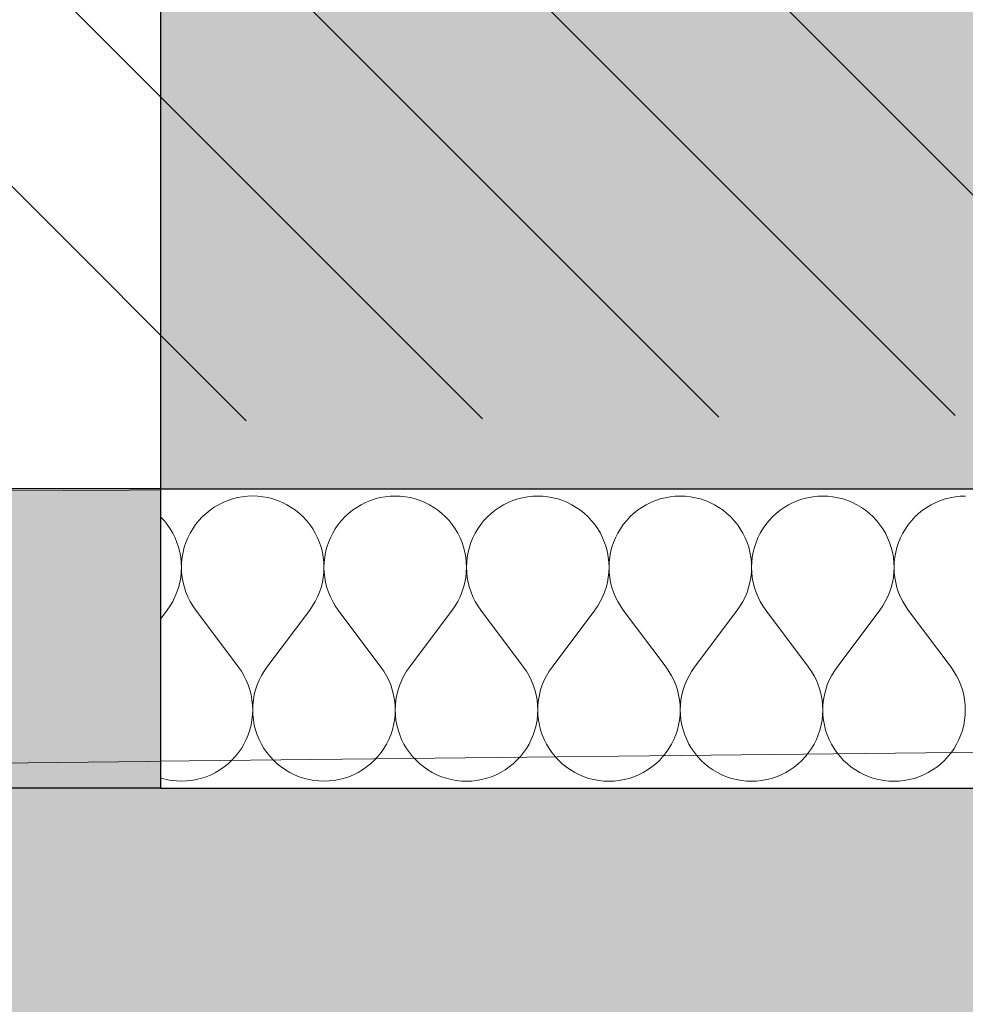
# Model space of a CAD drawing. Header units: millimetres. Extents: x -40276 to 214973, y -147941 to 35228.
# Tile 156 of 256: x -4772 to -4267, y 75 to 601. Entities that reach past the tile are written whole.
import ezdxf

# ---------------------------------------------------------------- set-up
doc = ezdxf.new("R2010")
doc.units = ezdxf.units.MM
doc.header["$MEASUREMENT"] = 0
doc.linetypes.add('Wipeout_Contour', pattern=[1000, 0, -1000])
doc.linetypes.add('Čerchovaná', pattern=[450, 200, -117.5, 15, -117.5])
for name, color, linetype in [('1._POHLED ZÁPADNÍ_2_0_plochy', 7, 'Continuous'), ('1._POHLED ZÁPADNÍ_2_2D prvky - obecné', 7, 'Continuous'), ('1._POHLED ZÁPADNÍ_2_akustické prvky', 7, 'Continuous'), ('1._POHLED ZÁPADNÍ_2_BT_ortho', 7, 'Continuous'), ('1._POHLED ZÁPADNÍ_2_Nové_Konstrukce - nosné', 7, 'Continuous'), ('1._POHLED ZÁPADNÍ_2_Nové_Výplně – Řezové', 7, 'Continuous'), ('1._POHLED ZÁPADNÍ_2_Nové_VÝTAH VAR 1', 7, 'Continuous'), ('1._POHLED ZÁPADNÍ_2_Výplně – Řezové', 7, 'Continuous')]:
    doc.layers.add(name, color=color, linetype=linetype)

# ---------------------------------------------------------------- blocks, each defined once
blk = doc.blocks.new('*X10', base_point=(-42174.69, -26223.67))
at = {"layer": '1._POHLED ZÁPADNÍ_2_Nové_Výplně – Řezové', "color": 21, "linetype": 'Continuous', "lineweight": 20, "true_color": 0xffaaaa}
for p, q in [((-4665.83, 342.17), (-4668.17, 340.78)), ((-4663.4, 343.38), (-4665.83, 342.17)), ((-4660.88, 344.43), (-4663.4, 343.38)), ((-4658.3, 345.28), (-4660.88, 344.43)), ((-4655.67, 345.96), (-4658.3, 345.28)), ((-4652.99, 346.44), (-4655.67, 345.96)), ((-4650.28, 346.73), (-4652.99, 346.44)), ((-4647.57, 346.83), (-4650.28, 346.73)), ((-4644.85, 346.73), (-4647.57, 346.83)), ((-4642.14, 346.44), (-4644.85, 346.73)), ((-4639.46, 345.95), (-4642.14, 346.44)), ((-4636.83, 345.28), (-4639.46, 345.95)), ((-4634.25, 344.42), (-4636.83, 345.28)), ((-4631.73, 343.38), (-4634.25, 344.42)), ((-4629.3, 342.16), (-4631.73, 343.38)), ((-4626.96, 340.77), (-4629.3, 342.16)), ((-4589.64, 342.16), (-4591.98, 340.77)), ((-4587.21, 343.37), (-4589.64, 342.16)), ((-4584.69, 344.41), (-4587.21, 343.37)), ((-4582.11, 345.27), (-4584.69, 344.41)), ((-4579.48, 345.95), (-4582.11, 345.27)), ((-4576.8, 346.43), (-4579.48, 345.95)), ((-4574.09, 346.72), (-4576.8, 346.43)), ((-4571.38, 346.82), (-4574.09, 346.72)), ((-4568.66, 346.72), (-4571.38, 346.82)), ((-4565.95, 346.43), (-4568.66, 346.72)), ((-4563.27, 345.94), (-4565.95, 346.43)), ((-4560.64, 345.27), (-4563.27, 345.94)), ((-4558.06, 344.41), (-4560.64, 345.27)), ((-4555.54, 343.37), (-4558.06, 344.41)), ((-4553.11, 342.15), (-4555.54, 343.37)), ((-4550.77, 340.76), (-4553.11, 342.15)), ((-4513.45, 342.14), (-4515.79, 340.75)), ((-4511.02, 343.36), (-4513.45, 342.14)), ((-4508.5, 344.4), (-4511.02, 343.36)), ((-4505.92, 345.26), (-4508.5, 344.4)), ((-4503.29, 345.93), (-4505.92, 345.26)), ((-4500.61, 346.42), (-4503.29, 345.93)), ((-4497.9, 346.71), (-4500.61, 346.42)), ((-4495.18, 346.8), (-4497.9, 346.71)), ((-4492.47, 346.71), (-4495.18, 346.8)), ((-4489.76, 346.42), (-4492.47, 346.71)), ((-4487.08, 345.93), (-4489.76, 346.42)), ((-4484.45, 345.26), (-4487.08, 345.93)), ((-4481.87, 344.4), (-4484.45, 345.26)), ((-4479.35, 343.36), (-4481.87, 344.4)), ((-4476.92, 342.14), (-4479.35, 343.36)), ((-4474.58, 340.75), (-4476.92, 342.14)), ((-4437.26, 342.13), (-4439.6, 340.74)), ((-4434.83, 343.35), (-4437.26, 342.13)), ((-4432.31, 344.39), (-4434.83, 343.35)), ((-4429.73, 345.25), (-4432.31, 344.39)), ((-4427.1, 345.92), (-4429.73, 345.25)), ((-4424.42, 346.41), (-4427.1, 345.92)), ((-4421.71, 346.7), (-4424.42, 346.41)), ((-4418.99, 346.79), (-4421.71, 346.7)), ((-4416.28, 346.69), (-4418.99, 346.79)), ((-4413.57, 346.4), (-4416.28, 346.69)), ((-4410.89, 345.92), (-4413.57, 346.4)), ((-4408.26, 345.25), (-4410.89, 345.92)), ((-4405.68, 344.39), (-4408.26, 345.25)), ((-4403.16, 343.34), (-4405.68, 344.39)), ((-4400.73, 342.13), (-4403.16, 343.34)), ((-4398.39, 340.74), (-4400.73, 342.13)), ((-4361.07, 342.12), (-4363.41, 340.73)), ((-4358.64, 343.34), (-4361.07, 342.12)), ((-4356.12, 344.38), (-4358.64, 343.34)), ((-4353.54, 345.24), (-4356.12, 344.38)), ((-4350.91, 345.91), (-4353.54, 345.24)), ((-4348.23, 346.39), (-4350.91, 345.91)), ((-4345.52, 346.68), (-4348.23, 346.39)), ((-4342.8, 346.78), (-4345.52, 346.68)), ((-4340.09, 346.68), (-4342.8, 346.78)), ((-4337.38, 346.39), (-4340.09, 346.68)), ((-4334.7, 345.91), (-4337.38, 346.39)), ((-4332.07, 345.23), (-4334.7, 345.91)), ((-4329.49, 344.37), (-4332.07, 345.23)), ((-4326.97, 343.33), (-4329.49, 344.37)), ((-4324.54, 342.11), (-4326.97, 343.33)), ((-4322.2, 340.73), (-4324.54, 342.11)), ((-4284.88, 342.11), (-4287.22, 340.72)), ((-4282.45, 343.33), (-4284.88, 342.11)), ((-4279.93, 344.37), (-4282.45, 343.33)), ((-4277.35, 345.23), (-4279.93, 344.37)), ((-4274.71, 345.9), (-4277.35, 345.23)), ((-4272.04, 346.38), (-4274.71, 345.9)), ((-4269.33, 346.67), (-4272.04, 346.38)), ((-4266.61, 346.77), (-4269.33, 346.67)), ((-4672.52, 337.52), (-4674.51, 335.67)), ((-4670.4, 339.23), (-4672.52, 337.52)), ((-4668.17, 340.78), (-4670.4, 339.23)), ((-4624.73, 339.22), (-4626.96, 340.77)), ((-4622.61, 337.51), (-4624.73, 339.22)), ((-4620.62, 335.66), (-4622.61, 337.51)), ((-4596.33, 337.51), (-4598.32, 335.65)), ((-4594.21, 339.21), (-4596.33, 337.51)), ((-4591.98, 340.77), (-4594.21, 339.21)), ((-4548.54, 339.21), (-4550.77, 340.76)), ((-4546.42, 337.5), (-4548.54, 339.21)), ((-4544.43, 335.65), (-4546.42, 337.5)), ((-4520.14, 337.5), (-4522.13, 335.64)), ((-4518.02, 339.2), (-4520.14, 337.5)), ((-4515.79, 340.75), (-4518.02, 339.2)), ((-4472.35, 339.2), (-4474.58, 340.75)), ((-4470.23, 337.49), (-4472.35, 339.2)), ((-4468.24, 335.63), (-4470.23, 337.49)), ((-4443.95, 337.48), (-4445.94, 335.63)), ((-4441.83, 339.19), (-4443.95, 337.48)), ((-4439.6, 340.74), (-4441.83, 339.19)), ((-4396.16, 339.18), (-4398.39, 340.74)), ((-4394.04, 337.48), (-4396.16, 339.18)), ((-4392.05, 335.62), (-4394.04, 337.48)), ((-4367.76, 337.47), (-4369.75, 335.62)), ((-4365.64, 339.18), (-4367.76, 337.47)), ((-4363.41, 340.73), (-4365.64, 339.18)), ((-4319.97, 339.17), (-4322.2, 340.73)), ((-4317.85, 337.46), (-4319.97, 339.17)), ((-4315.86, 335.61), (-4317.85, 337.46)), ((-4291.57, 337.46), (-4293.56, 335.61)), ((-4289.45, 339.17), (-4291.57, 337.46)), ((-4287.22, 340.72), (-4289.45, 339.17)), ((-4696.81, 335.67), (-4696.91, 335.76)), ((-4694.96, 333.68), (-4696.81, 335.67)), ((-4693.25, 331.56), (-4694.96, 333.68)), ((-4691.7, 329.32), (-4693.25, 331.56)), ((-4678.07, 331.56), (-4679.62, 329.32)), ((-4676.37, 333.67), (-4678.07, 331.56)), ((-4674.51, 335.67), (-4676.37, 333.67)), ((-4618.77, 333.66), (-4620.62, 335.66)), ((-4617.06, 331.55), (-4618.77, 333.66)), ((-4615.51, 329.31), (-4617.06, 331.55)), ((-4601.88, 331.54), (-4603.43, 329.31)), ((-4600.18, 333.66), (-4601.88, 331.54)), ((-4598.32, 335.65), (-4600.18, 333.66)), ((-4542.58, 333.65), (-4544.43, 335.65)), ((-4540.87, 331.53), (-4542.58, 333.65)), ((-4539.32, 329.3), (-4540.87, 331.53)), ((-4525.69, 331.53), (-4527.24, 329.3)), ((-4523.99, 333.65), (-4525.69, 331.53)), ((-4522.13, 335.64), (-4523.99, 333.65)), ((-4466.39, 333.64), (-4468.24, 335.63)), ((-4464.68, 331.52), (-4466.39, 333.64)), ((-4463.13, 329.29), (-4464.68, 331.52)), ((-4449.5, 331.52), (-4451.05, 329.28)), ((-4447.8, 333.64), (-4449.5, 331.52)), ((-4445.94, 335.63), (-4447.8, 333.64)), ((-4390.2, 333.63), (-4392.05, 335.62)), ((-4388.49, 331.51), (-4390.2, 333.63)), ((-4386.94, 329.27), (-4388.49, 331.51)), ((-4373.31, 331.51), (-4374.86, 329.27)), ((-4371.61, 333.63), (-4373.31, 331.51)), ((-4369.75, 335.62), (-4371.61, 333.63)), ((-4314.01, 333.62), (-4315.86, 335.61)), ((-4312.3, 331.5), (-4314.01, 333.62)), ((-4310.75, 329.26), (-4312.3, 331.5)), ((-4297.12, 331.5), (-4298.67, 329.26)), ((-4295.41, 333.62), (-4297.12, 331.5)), ((-4293.56, 335.61), (-4295.41, 333.62)), ((-4690.32, 326.98), (-4691.7, 329.32)), ((-4689.1, 324.55), (-4690.32, 326.98)), ((-4681.01, 326.98), (-4682.23, 324.55)), ((-4679.62, 329.32), (-4681.01, 326.98)), ((-4614.13, 326.97), (-4615.51, 329.31)), ((-4612.91, 324.54), (-4614.13, 326.97)), ((-4604.82, 326.97), (-4606.04, 324.54)), ((-4603.43, 329.31), (-4604.82, 326.97)), ((-4537.94, 326.96), (-4539.32, 329.3)), ((-4536.72, 324.52), (-4537.94, 326.96)), ((-4528.63, 326.96), (-4529.85, 324.52)), ((-4527.24, 329.3), (-4528.63, 326.96)), ((-4461.74, 326.95), (-4463.13, 329.29)), ((-4460.53, 324.51), (-4461.74, 326.95)), ((-4452.44, 326.94), (-4453.66, 324.51)), ((-4451.05, 329.28), (-4452.44, 326.94)), ((-4385.55, 326.93), (-4386.94, 329.27)), ((-4384.34, 324.5), (-4385.55, 326.93)), ((-4376.25, 326.93), (-4377.47, 324.5)), ((-4374.86, 329.27), (-4376.25, 326.93)), ((-4309.36, 326.92), (-4310.75, 329.26)), ((-4308.15, 324.49), (-4309.36, 326.92)), ((-4300.06, 326.92), (-4301.28, 324.49)), ((-4298.67, 329.26), (-4300.06, 326.92)), ((-4688.06, 322.03), (-4689.1, 324.55)), ((-4687.2, 319.45), (-4688.06, 322.03)), ((-4683.27, 322.03), (-4684.13, 319.45)), ((-4682.23, 324.55), (-4683.27, 322.03)), ((-4611.87, 322.02), (-4612.91, 324.54)), ((-4611.01, 319.44), (-4611.87, 322.02)), ((-4607.08, 322.02), (-4607.94, 319.44)), ((-4606.04, 324.54), (-4607.08, 322.02)), ((-4535.68, 322.01), (-4536.72, 324.52)), ((-4534.82, 319.43), (-4535.68, 322.01)), ((-4530.89, 322.01), (-4531.75, 319.43)), ((-4529.85, 324.52), (-4530.89, 322.01)), ((-4459.49, 322), (-4460.53, 324.51)), ((-4458.63, 319.42), (-4459.49, 322)), ((-4454.7, 322), (-4455.56, 319.42)), ((-4453.66, 324.51), (-4454.7, 322)), ((-4383.3, 321.99), (-4384.34, 324.5)), ((-4382.44, 319.41), (-4383.3, 321.99)), ((-4378.51, 321.99), (-4379.37, 319.4)), ((-4377.47, 324.5), (-4378.51, 321.99)), ((-4307.11, 321.98), (-4308.15, 324.49)), ((-4306.25, 319.39), (-4307.11, 321.98)), ((-4302.32, 321.97), (-4303.18, 319.39)), ((-4301.28, 324.49), (-4302.32, 321.97)), ((-4686.53, 316.82), (-4687.2, 319.45)), ((-4686.05, 314.14), (-4686.53, 316.82)), ((-4684.8, 316.82), (-4685.28, 314.14)), ((-4684.13, 319.45), (-4684.8, 316.82)), ((-4610.34, 316.8), (-4611.01, 319.44)), ((-4609.86, 314.13), (-4610.34, 316.8)), ((-4608.61, 316.8), (-4609.09, 314.13)), ((-4607.94, 319.44), (-4608.61, 316.8)), ((-4534.15, 316.79), (-4534.82, 319.43)), ((-4533.67, 314.11), (-4534.15, 316.79)), ((-4532.42, 316.79), (-4532.9, 314.11)), ((-4531.75, 319.43), (-4532.42, 316.79)), ((-4457.96, 316.78), (-4458.63, 319.42)), ((-4457.48, 314.1), (-4457.96, 316.78)), ((-4456.23, 316.78), (-4456.71, 314.1)), ((-4455.56, 319.42), (-4456.23, 316.78)), ((-4381.77, 316.77), (-4382.44, 319.41)), ((-4381.29, 314.09), (-4381.77, 316.77)), ((-4380.04, 316.77), (-4380.52, 314.09)), ((-4379.37, 319.4), (-4380.04, 316.77)), ((-4305.58, 316.76), (-4306.25, 319.39)), ((-4305.1, 314.08), (-4305.58, 316.76)), ((-4303.85, 316.76), (-4304.33, 314.08)), ((-4303.18, 319.39), (-4303.85, 316.76)), ((-4685.76, 311.43), (-4686.05, 314.14)), ((-4685.67, 308.71), (-4685.76, 311.43)), ((-4685.57, 311.43), (-4685.67, 308.71)), ((-4685.28, 314.14), (-4685.57, 311.43)), ((-4609.57, 311.42), (-4609.86, 314.13)), ((-4609.48, 308.7), (-4609.57, 311.42)), ((-4609.38, 311.42), (-4609.48, 308.7)), ((-4609.09, 314.13), (-4609.38, 311.42)), ((-4533.38, 311.41), (-4533.67, 314.11)), ((-4533.29, 308.69), (-4533.38, 311.41)), ((-4533.19, 311.41), (-4533.29, 308.69)), ((-4532.9, 314.11), (-4533.19, 311.41)), ((-4457.19, 311.4), (-4457.48, 314.1)), ((-4457.1, 308.68), (-4457.19, 311.4)), ((-4457, 311.4), (-4457.1, 308.68)), ((-4456.71, 314.1), (-4457, 311.4)), ((-4381, 311.39), (-4381.29, 314.09)), ((-4380.91, 308.67), (-4381, 311.39)), ((-4380.81, 311.39), (-4380.91, 308.67)), ((-4380.52, 314.09), (-4380.81, 311.39)), ((-4304.81, 311.37), (-4305.1, 314.08)), ((-4304.71, 308.66), (-4304.81, 311.37)), ((-4304.62, 311.37), (-4304.71, 308.66)), ((-4304.33, 314.08), (-4304.62, 311.37)), ((-4686.06, 303.29), (-4685.77, 305.99)), ((-4685.77, 305.99), (-4685.67, 308.71)), ((-4685.67, 308.71), (-4685.57, 305.99)), ((-4685.57, 305.99), (-4685.28, 303.29)), ((-4609.87, 303.28), (-4609.58, 305.98)), ((-4609.58, 305.98), (-4609.48, 308.7)), ((-4609.48, 308.7), (-4609.38, 305.98)), ((-4609.38, 305.98), (-4609.09, 303.28)), ((-4533.68, 303.27), (-4533.39, 305.97)), ((-4533.39, 305.97), (-4533.29, 308.69)), ((-4533.29, 308.69), (-4533.19, 305.97)), ((-4533.19, 305.97), (-4532.9, 303.27)), ((-4457.49, 303.26), (-4457.19, 305.96)), ((-4457.19, 305.96), (-4457.1, 308.68)), ((-4457.1, 308.68), (-4457, 305.96)), ((-4457, 305.96), (-4456.7, 303.26)), ((-4381.3, 303.24), (-4381, 305.95)), ((-4381, 305.95), (-4380.91, 308.67)), ((-4380.91, 308.67), (-4380.81, 305.95)), ((-4380.81, 305.95), (-4380.51, 303.24)), ((-4305.11, 303.23), (-4304.81, 305.94)), ((-4304.81, 305.94), (-4304.71, 308.66)), ((-4304.71, 308.66), (-4304.62, 305.94)), ((-4304.62, 305.94), (-4304.32, 303.23)), ((-4687.22, 297.98), (-4686.54, 300.61)), ((-4686.54, 300.61), (-4686.06, 303.29)), ((-4685.28, 303.29), (-4684.79, 300.61)), ((-4684.79, 300.61), (-4684.12, 297.98)), ((-4611.03, 297.97), (-4610.35, 300.6)), ((-4610.35, 300.6), (-4609.87, 303.28)), ((-4609.09, 303.28), (-4608.6, 300.6)), ((-4608.6, 300.6), (-4607.93, 297.97)), ((-4534.84, 297.95), (-4534.16, 300.59)), ((-4534.16, 300.59), (-4533.68, 303.27)), ((-4532.9, 303.27), (-4532.41, 300.59)), ((-4532.41, 300.59), (-4531.74, 297.95)), ((-4458.65, 297.94), (-4457.97, 300.58)), ((-4457.97, 300.58), (-4457.49, 303.26)), ((-4456.7, 303.26), (-4456.22, 300.58)), ((-4456.22, 300.58), (-4455.55, 297.94)), ((-4382.46, 297.93), (-4381.78, 300.57)), ((-4381.78, 300.57), (-4381.3, 303.24)), ((-4380.51, 303.24), (-4380.03, 300.57)), ((-4380.03, 300.57), (-4379.36, 297.93)), ((-4306.27, 297.92), (-4305.59, 300.55)), ((-4305.59, 300.55), (-4305.11, 303.23)), ((-4304.32, 303.23), (-4303.84, 300.55)), ((-4303.84, 300.55), (-4303.16, 297.92)), ((-4689.12, 292.89), (-4688.08, 295.4)), ((-4688.08, 295.4), (-4687.22, 297.98)), ((-4684.12, 297.98), (-4683.26, 295.4)), ((-4683.26, 295.4), (-4682.21, 292.88)), ((-4612.93, 292.87), (-4611.89, 295.39)), ((-4611.89, 295.39), (-4611.03, 297.97)), ((-4607.93, 297.97), (-4607.07, 295.39)), ((-4607.07, 295.39), (-4606.02, 292.87)), ((-4536.74, 292.86), (-4535.7, 295.37)), ((-4535.7, 295.37), (-4534.84, 297.95)), ((-4531.74, 297.95), (-4530.88, 295.37)), ((-4530.88, 295.37), (-4529.83, 292.86)), ((-4460.55, 292.85), (-4459.51, 295.36)), ((-4459.51, 295.36), (-4458.65, 297.94)), ((-4455.55, 297.94), (-4454.69, 295.36)), ((-4454.69, 295.36), (-4453.64, 292.85)), ((-4384.36, 292.84), (-4383.32, 295.35)), ((-4383.32, 295.35), (-4382.46, 297.93)), ((-4379.36, 297.93), (-4378.49, 295.35)), ((-4378.49, 295.35), (-4377.45, 292.84)), ((-4308.17, 292.83), (-4307.13, 295.34)), ((-4307.13, 295.34), (-4306.27, 297.92)), ((-4303.16, 297.92), (-4302.3, 295.34)), ((-4302.3, 295.34), (-4301.26, 292.83)), ((-4691.74, 288.12), (-4690.34, 290.45)), ((-4690.34, 290.45), (-4689.12, 292.89)), ((-4682.21, 292.88), (-4680.99, 290.45)), ((-4680.99, 290.45), (-4679.6, 288.11)), ((-4615.55, 288.1), (-4614.15, 290.44)), ((-4614.15, 290.44), (-4612.93, 292.87)), ((-4606.02, 292.87), (-4604.8, 290.44)), ((-4604.8, 290.44), (-4603.41, 288.1)), ((-4539.35, 288.09), (-4537.96, 290.43)), ((-4537.96, 290.43), (-4536.74, 292.86)), ((-4529.83, 292.86), (-4528.61, 290.43)), ((-4528.61, 290.43), (-4527.22, 288.09)), ((-4463.16, 288.08), (-4461.77, 290.42)), ((-4461.77, 290.42), (-4460.55, 292.85)), ((-4453.64, 292.85), (-4452.42, 290.42)), ((-4452.42, 290.42), (-4451.03, 288.08)), ((-4386.97, 288.07), (-4385.58, 290.41)), ((-4385.58, 290.41), (-4384.36, 292.84)), ((-4377.45, 292.84), (-4376.23, 290.41)), ((-4376.23, 290.41), (-4374.84, 288.07)), ((-4310.78, 288.06), (-4309.39, 290.39)), ((-4309.39, 290.39), (-4308.17, 292.83)), ((-4301.26, 292.83), (-4300.04, 290.39)), ((-4300.04, 290.39), (-4298.65, 288.05)), ((-4696.92, 281.04), (-4693.29, 285.88)), ((-4693.29, 285.88), (-4691.74, 288.12)), ((-4679.6, 288.11), (-4678.05, 285.88)), ((-4655.2, 255.4), (-4678.05, 285.88)), ((-4639.96, 255.4), (-4617.1, 285.87)), ((-4617.1, 285.87), (-4615.55, 288.1)), ((-4603.41, 288.1), (-4601.86, 285.87)), ((-4579.01, 255.39), (-4601.86, 285.87)), ((-4563.77, 255.39), (-4540.91, 285.86)), ((-4540.91, 285.86), (-4539.35, 288.09)), ((-4527.22, 288.09), (-4525.67, 285.86)), ((-4502.82, 255.38), (-4525.67, 285.86)), ((-4487.58, 255.37), (-4464.72, 285.85)), ((-4464.72, 285.85), (-4463.16, 288.08)), ((-4451.03, 288.08), (-4449.48, 285.84)), ((-4426.63, 255.36), (-4449.48, 285.84)), ((-4411.39, 255.36), (-4388.53, 285.84)), ((-4388.53, 285.84), (-4386.97, 288.07)), ((-4374.84, 288.07), (-4373.29, 285.83)), ((-4350.44, 255.35), (-4373.29, 285.83)), ((-4335.2, 255.35), (-4312.34, 285.82)), ((-4312.34, 285.82), (-4310.78, 288.06)), ((-4298.65, 288.05), (-4297.1, 285.82)), ((-4274.25, 255.34), (-4297.1, 285.82)), ((-4653.65, 253.17), (-4655.2, 255.4)), ((-4652.26, 250.83), (-4653.65, 253.17)), ((-4641.51, 253.16), (-4642.91, 250.83)), ((-4639.96, 255.4), (-4641.51, 253.16)), ((-4577.46, 253.15), (-4579.01, 255.39)), ((-4576.07, 250.82), (-4577.46, 253.15)), ((-4565.32, 253.15), (-4566.71, 250.81)), ((-4563.77, 255.39), (-4565.32, 253.15)), ((-4501.26, 253.14), (-4502.82, 255.38)), ((-4499.87, 250.8), (-4501.26, 253.14)), ((-4489.13, 253.14), (-4490.52, 250.8)), ((-4487.58, 255.37), (-4489.13, 253.14)), ((-4425.07, 253.13), (-4426.63, 255.36)), ((-4423.68, 250.79), (-4425.07, 253.13)), ((-4412.94, 253.13), (-4414.33, 250.79)), ((-4411.39, 255.36), (-4412.94, 253.13)), ((-4348.88, 253.12), (-4350.44, 255.35)), ((-4347.49, 250.78), (-4348.88, 253.12)), ((-4336.75, 253.12), (-4338.14, 250.78)), ((-4335.2, 255.35), (-4336.75, 253.12)), ((-4272.69, 253.11), (-4274.25, 255.34)), ((-4271.3, 250.77), (-4272.69, 253.11)), ((-4651.04, 248.4), (-4652.26, 250.83)), ((-4649.99, 245.88), (-4651.04, 248.4)), ((-4644.13, 248.39), (-4645.17, 245.88)), ((-4642.91, 250.83), (-4644.13, 248.39)), ((-4574.85, 248.38), (-4576.07, 250.82)), ((-4573.8, 245.87), (-4574.85, 248.38)), ((-4567.93, 248.38), (-4568.98, 245.87)), ((-4566.71, 250.81), (-4567.93, 248.38)), ((-4498.66, 248.37), (-4499.87, 250.8)), ((-4497.61, 245.86), (-4498.66, 248.37)), ((-4491.74, 248.37), (-4492.79, 245.86)), ((-4490.52, 250.8), (-4491.74, 248.37)), ((-4422.47, 248.36), (-4423.68, 250.79)), ((-4421.42, 245.85), (-4422.47, 248.36)), ((-4415.55, 248.36), (-4416.6, 245.85)), ((-4414.33, 250.79), (-4415.55, 248.36)), ((-4346.27, 248.35), (-4347.49, 250.78)), ((-4345.23, 245.84), (-4346.27, 248.35)), ((-4339.36, 248.35), (-4340.41, 245.84)), ((-4338.14, 250.78), (-4339.36, 248.35)), ((-4270.08, 248.34), (-4271.3, 250.77)), ((-4269.04, 245.82), (-4270.08, 248.34)), ((-4649.13, 243.3), (-4649.99, 245.88)), ((-4648.46, 240.67), (-4649.13, 243.3)), ((-4646.03, 243.3), (-4646.71, 240.67)), ((-4645.17, 245.88), (-4646.03, 243.3)), ((-4572.94, 243.29), (-4573.8, 245.87)), ((-4572.27, 240.66), (-4572.94, 243.29)), ((-4569.84, 243.29), (-4570.52, 240.65)), ((-4568.98, 245.87), (-4569.84, 243.29)), ((-4496.75, 243.28), (-4497.61, 245.86)), ((-4496.08, 240.64), (-4496.75, 243.28)), ((-4493.65, 243.28), (-4494.32, 240.64)), ((-4492.79, 245.86), (-4493.65, 243.28)), ((-4420.56, 243.27), (-4421.42, 245.85)), ((-4419.89, 240.63), (-4420.56, 243.27)), ((-4417.46, 243.27), (-4418.13, 240.63)), ((-4416.6, 245.85), (-4417.46, 243.27)), ((-4344.37, 243.26), (-4345.23, 245.84)), ((-4343.7, 240.62), (-4344.37, 243.26)), ((-4341.27, 243.26), (-4341.94, 240.62)), ((-4340.41, 245.84), (-4341.27, 243.26)), ((-4268.18, 243.24), (-4269.04, 245.82)), ((-4267.51, 240.61), (-4268.18, 243.24)), ((-4647.97, 237.99), (-4648.46, 240.67)), ((-4647.68, 235.28), (-4647.97, 237.99)), ((-4647.19, 237.99), (-4647.48, 235.28)), ((-4646.71, 240.67), (-4647.19, 237.99)), ((-4571.78, 237.98), (-4572.27, 240.66)), ((-4571.49, 235.27), (-4571.78, 237.98)), ((-4571, 237.98), (-4571.29, 235.27)), ((-4570.52, 240.65), (-4571, 237.98)), ((-4495.59, 237.97), (-4496.08, 240.64)), ((-4495.3, 235.26), (-4495.59, 237.97)), ((-4494.81, 237.97), (-4495.1, 235.26)), ((-4494.32, 240.64), (-4494.81, 237.97)), ((-4419.4, 237.95), (-4419.89, 240.63)), ((-4419.11, 235.25), (-4419.4, 237.95)), ((-4418.62, 237.95), (-4418.91, 235.25)), ((-4418.13, 240.63), (-4418.62, 237.95)), ((-4343.21, 237.94), (-4343.7, 240.62)), ((-4342.92, 235.24), (-4343.21, 237.94)), ((-4342.43, 237.94), (-4342.72, 235.24)), ((-4341.94, 240.62), (-4342.43, 237.94)), ((-4267.02, 237.93), (-4267.51, 240.61)), ((-4266.73, 235.23), (-4267.02, 237.93)), ((-4647.58, 232.57), (-4647.68, 235.28)), ((-4647.68, 229.85), (-4647.58, 232.57)), ((-4647.48, 235.28), (-4647.58, 232.57)), ((-4647.58, 232.57), (-4647.49, 229.85)), ((-4571.39, 232.55), (-4571.49, 235.27)), ((-4571.49, 229.84), (-4571.39, 232.55)), ((-4571.29, 235.27), (-4571.39, 232.55)), ((-4571.39, 232.55), (-4571.3, 229.84)), ((-4495.2, 232.54), (-4495.3, 235.26)), ((-4495.3, 229.82), (-4495.2, 232.54)), ((-4495.1, 235.26), (-4495.2, 232.54)), ((-4495.2, 232.54), (-4495.11, 229.82)), ((-4419.01, 232.53), (-4419.11, 235.25)), ((-4419.11, 229.81), (-4419.01, 232.53)), ((-4418.91, 235.25), (-4419.01, 232.53)), ((-4419.01, 232.53), (-4418.92, 229.81)), ((-4342.82, 232.52), (-4342.92, 235.24)), ((-4342.92, 229.8), (-4342.82, 232.52)), ((-4342.72, 235.24), (-4342.82, 232.52)), ((-4342.82, 232.52), (-4342.73, 229.8)), ((-4266.63, 232.51), (-4266.73, 235.23)), ((-4266.73, 229.79), (-4266.63, 232.51)), ((-4648.45, 224.46), (-4647.97, 227.14)), ((-4647.97, 227.14), (-4647.68, 229.85)), ((-4647.49, 229.85), (-4647.2, 227.14)), ((-4647.2, 227.14), (-4646.72, 224.46)), ((-4572.26, 224.45), (-4571.78, 227.13)), ((-4571.78, 227.13), (-4571.49, 229.84)), ((-4571.3, 229.84), (-4571.01, 227.13)), ((-4571.01, 227.13), (-4570.53, 224.45)), ((-4496.07, 224.44), (-4495.59, 227.12)), ((-4495.59, 227.12), (-4495.3, 229.82)), ((-4495.11, 229.82), (-4494.82, 227.12)), ((-4494.82, 227.12), (-4494.34, 224.44)), ((-4419.88, 224.43), (-4419.4, 227.11)), ((-4419.4, 227.11), (-4419.11, 229.81)), ((-4418.92, 229.81), (-4418.63, 227.11)), ((-4418.63, 227.11), (-4418.15, 224.43)), ((-4343.69, 224.42), (-4343.21, 227.1)), ((-4343.21, 227.1), (-4342.92, 229.8)), ((-4342.73, 229.8), (-4342.44, 227.1)), ((-4342.44, 227.1), (-4341.96, 224.42)), ((-4267.5, 224.41), (-4267.02, 227.08)), ((-4267.02, 227.08), (-4266.73, 229.79)), ((-4649.98, 219.25), (-4649.12, 221.83)), ((-4649.12, 221.83), (-4648.45, 224.46)), ((-4646.72, 224.46), (-4646.05, 221.83)), ((-4646.05, 221.83), (-4645.19, 219.25)), ((-4573.79, 219.24), (-4572.93, 221.82)), ((-4572.93, 221.82), (-4572.26, 224.45)), ((-4570.53, 224.45), (-4569.86, 221.82)), ((-4569.86, 221.82), (-4569, 219.23)), ((-4497.6, 219.22), (-4496.74, 221.81)), ((-4496.74, 221.81), (-4496.07, 224.44)), ((-4494.34, 224.44), (-4493.67, 221.8)), ((-4493.67, 221.8), (-4492.81, 219.22)), ((-4421.41, 219.21), (-4420.55, 221.79)), ((-4420.55, 221.79), (-4419.88, 224.43)), ((-4418.15, 224.43), (-4417.48, 221.79)), ((-4417.48, 221.79), (-4416.62, 219.21)), ((-4345.22, 219.2), (-4344.36, 221.78)), ((-4344.36, 221.78), (-4343.69, 224.42)), ((-4341.96, 224.42), (-4341.29, 221.78)), ((-4341.29, 221.78), (-4340.43, 219.2)), ((-4269.03, 219.19), (-4268.17, 221.77)), ((-4268.17, 221.77), (-4267.5, 224.41)), ((-4652.24, 214.3), (-4651.02, 216.73)), ((-4651.02, 216.73), (-4649.98, 219.25)), ((-4645.19, 219.25), (-4644.15, 216.73)), ((-4644.15, 216.73), (-4642.93, 214.3)), ((-4576.05, 214.29), (-4574.83, 216.72)), ((-4574.83, 216.72), (-4573.79, 219.24)), ((-4569, 219.23), (-4567.96, 216.72)), ((-4567.96, 216.72), (-4566.74, 214.29)), ((-4499.86, 214.28), (-4498.64, 216.71)), ((-4498.64, 216.71), (-4497.6, 219.22)), ((-4492.81, 219.22), (-4491.77, 216.71)), ((-4491.77, 216.71), (-4490.55, 214.28)), ((-4423.67, 214.26), (-4422.45, 216.7)), ((-4422.45, 216.7), (-4421.41, 219.21)), ((-4416.62, 219.21), (-4415.58, 216.7)), ((-4415.58, 216.7), (-4414.36, 214.26)), ((-4347.48, 214.25), (-4346.26, 216.69)), ((-4346.26, 216.69), (-4345.22, 219.2)), ((-4340.43, 219.2), (-4339.39, 216.69)), ((-4339.39, 216.69), (-4338.17, 214.25)), ((-4271.29, 214.24), (-4270.07, 216.67)), ((-4270.07, 216.67), (-4269.03, 219.19)), ((-4655.18, 209.72), (-4653.63, 211.96)), ((-4653.63, 211.96), (-4652.24, 214.3)), ((-4642.93, 214.3), (-4641.55, 211.96)), ((-4641.55, 211.96), (-4640, 209.72)), ((-4578.99, 209.71), (-4577.44, 211.95)), ((-4577.44, 211.95), (-4576.05, 214.29)), ((-4566.74, 214.29), (-4565.36, 211.95)), ((-4565.36, 211.95), (-4563.81, 209.71)), ((-4502.8, 209.7), (-4501.24, 211.94)), ((-4501.24, 211.94), (-4499.86, 214.28)), ((-4490.55, 214.28), (-4489.17, 211.93)), ((-4489.17, 211.93), (-4487.62, 209.7)), ((-4426.61, 209.69), (-4425.05, 211.92)), ((-4425.05, 211.92), (-4423.67, 214.26)), ((-4414.36, 214.26), (-4412.98, 211.92)), ((-4412.98, 211.92), (-4411.43, 209.69)), ((-4350.41, 209.68), (-4348.86, 211.91)), ((-4348.86, 211.91), (-4347.48, 214.25)), ((-4338.17, 214.25), (-4336.79, 211.91)), ((-4336.79, 211.91), (-4335.24, 209.68)), ((-4274.22, 209.67), (-4272.67, 211.9)), ((-4272.67, 211.9), (-4271.29, 214.24)), ((-4660.73, 203.76), (-4658.74, 205.61)), ((-4658.74, 205.61), (-4656.88, 207.61)), ((-4656.88, 207.61), (-4655.18, 209.72)), ((-4640, 209.72), (-4638.29, 207.6)), ((-4638.29, 207.6), (-4636.44, 205.61)), ((-4636.44, 205.61), (-4634.45, 203.76)), ((-4584.54, 203.75), (-4582.55, 205.6)), ((-4582.55, 205.6), (-4580.69, 207.59)), ((-4580.69, 207.59), (-4578.99, 209.71)), ((-4563.81, 209.71), (-4562.1, 207.59)), ((-4562.1, 207.59), (-4560.25, 205.6)), ((-4560.25, 205.6), (-4558.26, 203.74)), ((-4508.35, 203.74), (-4506.36, 205.59)), ((-4506.36, 205.59), (-4504.5, 207.58)), ((-4504.5, 207.58), (-4502.8, 209.7)), ((-4487.62, 209.7), (-4485.91, 207.58)), ((-4485.91, 207.58), (-4484.06, 205.59)), ((-4484.06, 205.59), (-4482.07, 203.73)), ((-4432.16, 203.73), (-4430.17, 205.58)), ((-4430.17, 205.58), (-4428.31, 207.57)), ((-4428.31, 207.57), (-4426.61, 209.69)), ((-4411.43, 209.69), (-4409.72, 207.57)), ((-4409.72, 207.57), (-4407.87, 205.58)), ((-4407.87, 205.58), (-4405.88, 203.72)), ((-4355.97, 203.71), (-4353.97, 205.57)), ((-4353.97, 205.57), (-4352.12, 207.56)), ((-4352.12, 207.56), (-4350.41, 209.68)), ((-4335.24, 209.68), (-4333.53, 207.56)), ((-4333.53, 207.56), (-4331.68, 205.56)), ((-4331.68, 205.56), (-4329.69, 203.71)), ((-4279.78, 203.7), (-4277.78, 205.56)), ((-4277.78, 205.56), (-4275.93, 207.55)), ((-4275.93, 207.55), (-4274.22, 209.67)), ((-4667.42, 199.11), (-4665.08, 200.5)), ((-4665.08, 200.5), (-4662.85, 202.05)), ((-4662.85, 202.05), (-4660.73, 203.76)), ((-4634.45, 203.76), (-4632.33, 202.05)), ((-4632.33, 202.05), (-4630.1, 200.5)), ((-4630.1, 200.5), (-4627.76, 199.11)), ((-4591.23, 199.1), (-4588.89, 200.49)), ((-4588.89, 200.49), (-4586.66, 202.04)), ((-4586.66, 202.04), (-4584.54, 203.75)), ((-4558.26, 203.74), (-4556.14, 202.04)), ((-4556.14, 202.04), (-4553.91, 200.48)), ((-4553.91, 200.48), (-4551.57, 199.1)), ((-4515.04, 199.09), (-4512.7, 200.48)), ((-4512.7, 200.48), (-4510.46, 202.03)), ((-4510.46, 202.03), (-4508.35, 203.74)), ((-4482.07, 203.73), (-4479.95, 202.03)), ((-4479.95, 202.03), (-4477.72, 200.47)), ((-4477.72, 200.47), (-4475.38, 199.08)), ((-4438.85, 199.08), (-4436.51, 200.47)), ((-4436.51, 200.47), (-4434.27, 202.02)), ((-4434.27, 202.02), (-4432.16, 203.73)), ((-4405.88, 203.72), (-4403.76, 202.01)), ((-4403.76, 202.01), (-4401.52, 200.46)), ((-4401.52, 200.46), (-4399.19, 199.07)), ((-4362.66, 199.07), (-4360.32, 200.45)), ((-4360.32, 200.45), (-4358.08, 202.01)), ((-4358.08, 202.01), (-4355.97, 203.71)), ((-4329.69, 203.71), (-4327.57, 202)), ((-4327.57, 202), (-4325.33, 200.45)), ((-4325.33, 200.45), (-4323, 199.06)), ((-4286.47, 199.05), (-4284.13, 200.44)), ((-4284.13, 200.44), (-4281.89, 201.99)), ((-4281.89, 201.99), (-4279.78, 203.7)), ((-4696.93, 196.17), (-4696.42, 196)), ((-4696.42, 196), (-4693.79, 195.32)), ((-4693.79, 195.32), (-4691.11, 194.84)), ((-4691.11, 194.84), (-4688.4, 194.55)), ((-4682.97, 194.55), (-4680.26, 194.84)), ((-4680.26, 194.84), (-4677.58, 195.32)), ((-4677.58, 195.32), (-4674.95, 196)), ((-4674.95, 196), (-4672.37, 196.85)), ((-4672.37, 196.85), (-4669.85, 197.9)), ((-4669.85, 197.9), (-4667.42, 199.11)), ((-4627.76, 199.11), (-4625.32, 197.89)), ((-4625.32, 197.89), (-4622.81, 196.85)), ((-4622.81, 196.85), (-4620.23, 195.99)), ((-4620.23, 195.99), (-4617.59, 195.31)), ((-4617.59, 195.31), (-4614.92, 194.83)), ((-4614.92, 194.83), (-4612.21, 194.54)), ((-4606.78, 194.54), (-4604.07, 194.83)), ((-4604.07, 194.83), (-4601.39, 195.31)), ((-4601.39, 195.31), (-4598.76, 195.98)), ((-4598.76, 195.98), (-4596.18, 196.84)), ((-4596.18, 196.84), (-4593.66, 197.88)), ((-4593.66, 197.88), (-4591.23, 199.1)), ((-4551.57, 199.1), (-4549.13, 197.88)), ((-4549.13, 197.88), (-4546.62, 196.83)), ((-4546.62, 196.83), (-4544.04, 195.97)), ((-4544.04, 195.97), (-4541.4, 195.3)), ((-4541.4, 195.3), (-4538.73, 194.82)), ((-4538.73, 194.82), (-4536.02, 194.53)), ((-4530.58, 194.53), (-4527.88, 194.82)), ((-4527.88, 194.82), (-4525.2, 195.3)), ((-4525.2, 195.3), (-4522.57, 195.97)), ((-4522.57, 195.97), (-4519.99, 196.83)), ((-4519.99, 196.83), (-4517.47, 197.87)), ((-4517.47, 197.87), (-4515.04, 199.09)), ((-4475.38, 199.08), (-4472.94, 197.87)), ((-4472.94, 197.87), (-4470.43, 196.82)), ((-4470.43, 196.82), (-4467.85, 195.96)), ((-4467.85, 195.96), (-4465.21, 195.29)), ((-4465.21, 195.29), (-4462.54, 194.81)), ((-4462.54, 194.81), (-4459.83, 194.51)), ((-4454.39, 194.51), (-4451.69, 194.8)), ((-4451.69, 194.8), (-4449.01, 195.29)), ((-4449.01, 195.29), (-4446.38, 195.96)), ((-4446.38, 195.96), (-4443.79, 196.82)), ((-4443.79, 196.82), (-4441.28, 197.86)), ((-4441.28, 197.86), (-4438.85, 199.08)), ((-4399.19, 199.07), (-4396.75, 197.85)), ((-4396.75, 197.85), (-4394.24, 196.81)), ((-4394.24, 196.81), (-4391.66, 195.95)), ((-4391.66, 195.95), (-4389.02, 195.28)), ((-4389.02, 195.28), (-4386.35, 194.79)), ((-4386.35, 194.79), (-4383.64, 194.5)), ((-4378.2, 194.5), (-4375.5, 194.79)), ((-4375.5, 194.79), (-4372.82, 195.28)), ((-4372.82, 195.28), (-4370.19, 195.95)), ((-4370.19, 195.95), (-4367.6, 196.81)), ((-4367.6, 196.81), (-4365.09, 197.85)), ((-4365.09, 197.85), (-4362.66, 199.07)), ((-4323, 199.06), (-4320.56, 197.84)), ((-4320.56, 197.84), (-4318.05, 196.8)), ((-4318.05, 196.8), (-4315.47, 195.94)), ((-4315.47, 195.94), (-4312.83, 195.27)), ((-4312.83, 195.27), (-4310.16, 194.78)), ((-4310.16, 194.78), (-4307.45, 194.49)), ((-4302.01, 194.49), (-4299.31, 194.78)), ((-4299.31, 194.78), (-4296.63, 195.26)), ((-4296.63, 195.26), (-4293.99, 195.94)), ((-4293.99, 195.94), (-4291.41, 196.8)), ((-4291.41, 196.8), (-4288.9, 197.84)), ((-4288.9, 197.84), (-4286.47, 199.05)), ((-4688.4, 194.55), (-4685.68, 194.45)), ((-4685.68, 194.45), (-4682.97, 194.55)), ((-4612.21, 194.54), (-4609.49, 194.44)), ((-4609.49, 194.44), (-4606.78, 194.54)), ((-4536.02, 194.53), (-4533.3, 194.43)), ((-4533.3, 194.43), (-4530.58, 194.53)), ((-4459.83, 194.51), (-4457.11, 194.42)), ((-4457.11, 194.42), (-4454.39, 194.51)), ((-4383.64, 194.5), (-4380.92, 194.41)), ((-4380.92, 194.41), (-4378.2, 194.5)), ((-4307.45, 194.49), (-4304.73, 194.39)), ((-4304.73, 194.39), (-4302.01, 194.49))]:
    blk.add_line(p, q, dxfattribs=at)

msp = doc.modelspace()

# ---------------------------------------------------------------- hatches: boundary and pattern name
at = {"layer": '1._POHLED ZÁPADNÍ_2_0_plochy', "linetype": 'Continuous', "lineweight": 0, "true_color": 0x725616}
msp.add_hatch(color=46, dxfattribs=at).paths.add_polyline_path([(-40276.11, 380.05), (-40276.11, -1043.68), (-26430.13, -1753.82), (-207.83, -1407.24, 0.378179), (2221.6, 744.43), (1454.58, 22244.44), (546.81, 28172.03), (-1346.6, 35227.52), (-3442.11, 35227.52), (-1029.19, 25664.88), (-238.38, 17796.01), (-239.22, 14109.25), (861.41, 14093.65), (783.04, 8563.06), (-240.47, 8577.57), (-242.36, 270.44), (-4572.17, 250.22), (-4572.63, 350.63), (-5872.68, 344.56), (-5872.22, 244.16), (-7761.04, 235.34), (-7759.92, 351.1), (-8809.82, 361.27), (-8811.09, 230.44), (-11400.33, 218.35), (-11400.37, 351.08), (-12450.37, 350.77), (-12450.33, 213.45), (-13471.16, 208.68), (-13473.3, 368.51), (-14863.29, 349.89), (-14861.31, 202.19), (-20482.16, 175.95), (-20484.75, 349.86), (-26651.76, 257.8), (-26680.1, 83.42), (-26744.58, -483.48), (-39549.98, 311.19)])
at = {"layer": '1._POHLED ZÁPADNÍ_2_0_plochy', "linetype": 'Continuous', "lineweight": 20, "true_color": 0xffaaaa}
h = msp.add_hatch(dxfattribs=at)
h.set_pattern_fill('Izolační_tvárnice_0002', color=21, style=0, pattern_type=2)
h.set_pattern_definition([(315, (-10360.18, 9405.31), (63.6396, 63.6396), [])])
h.paths.add_polyline_path([(-10906.33, 18690.21), (-10970.68, 9084.15), (-20311.44, 10009.93), (-20479.41, 269.75), (-242.33, 419.76), (-238.38, 17796.01)])
at = {"layer": '1._POHLED ZÁPADNÍ_2_Výplně – Řezové', "linetype": 'Continuous', "lineweight": 13}
msp.add_hatch(color=254, dxfattribs=at).paths.add_polyline_path([(-4696.8, 1050.44), (-4696.91, 350.65), (-3041.93, 350.39), (-3041.82, 1050.44)])

# ---------------------------------------------------------------- linework, layer by layer
at = {"layer": '1._POHLED ZÁPADNÍ_2_0_plochy', "color": 7, "linetype": 'Continuous', "lineweight": 13, "flags": 128}
msp.add_lwpolyline([(-1029.19, 25664.88), (-238.38, 17796.01), (-239.22, 14109.25), (861.41, 14093.65), (783.04, 8563.06), (-240.47, 8577.57), (-242.36, 270.44), (-4572.17, 250.22), (-4572.63, 350.63), (-5872.68, 344.56), (-5872.22, 244.16), (-7761.04, 235.34), (-7759.92, 351.1), (-8809.82, 361.27), (-8811.09, 230.44), (-11400.33, 218.35)], dxfattribs=at)
at = {"layer": '1._POHLED ZÁPADNÍ_2_Nové_Konstrukce - nosné', "color": 1, "linetype": 'Continuous', "lineweight": 25}
for p, q in [((-4696.8, 1050.44), (-4696.91, 350.65)), ((-4696.91, 350.65), (-5746.91, 350.81))]:
    msp.add_line(p, q, dxfattribs=at)

# ---------------------------------------------------------------- next in the draw order: wipeouts: each hides what was drawn before it
at = {"color": 254, "linetype": 'Wipeout_Contour', "lineweight": 0, "ltscale": 17750.027406}
msp.add_wipeout([(-4696.93, 190.64), (-2763.05, 190.35), (-2763.02, 340.35), (-2763.02, 350.35), (-4696.91, 350.64)], dxfattribs=at).dxf.layer = '1._POHLED ZÁPADNÍ_2_Nové_Výplně – Řezové'

# ---------------------------------------------------------------- next in the draw order: linework, layer by layer
at = {"layer": '1._POHLED ZÁPADNÍ_2_2D prvky - obecné', "color": 7, "linetype": 'Continuous', "lineweight": 25}
msp.add_line((-4696.91, 350.64), (-2762.02, 350.35), dxfattribs=at)
at = {"layer": '1._POHLED ZÁPADNÍ_2_akustické prvky', "color": 1, "linetype": 'Continuous', "lineweight": 35}
msp.add_line((-2762.05, 190.35), (-4696.93, 190.64), dxfattribs=at)
at = {"layer": '1._POHLED ZÁPADNÍ_2_BT_ortho', "color": 142, "linetype": 'Continuous', "lineweight": 20, "true_color": 0x0080c0, "flags": 128}
msp.add_lwpolyline([(-244.37, 253.56), (-15793.08, 84.22)], dxfattribs=at)
at = {"layer": '1._POHLED ZÁPADNÍ_2_Nové_Konstrukce - nosné', "color": 1, "linetype": 'Continuous', "lineweight": 25}
msp.add_line((-4696.91, 350.64), (-4696.93, 190.64), dxfattribs=at)
at = {"layer": '1._POHLED ZÁPADNÍ_2_Nové_VÝTAH VAR 1', "color": 1, "linetype": 'Čerchovaná', "lineweight": 25}
msp.add_line((-4696.93, 190.64), (-5746.93, 190.81), dxfattribs=at)

# ---------------------------------------------------------------- next in the draw order: block references
at = {"layer": '1._POHLED ZÁPADNÍ_2_0_plochy', "color": 9, "linetype": 'Continuous', "lineweight": 13}
msp.add_blockref('*X10', (-42174.69, -26223.67), dxfattribs=at)

doc.saveas('drawing.dxf')
